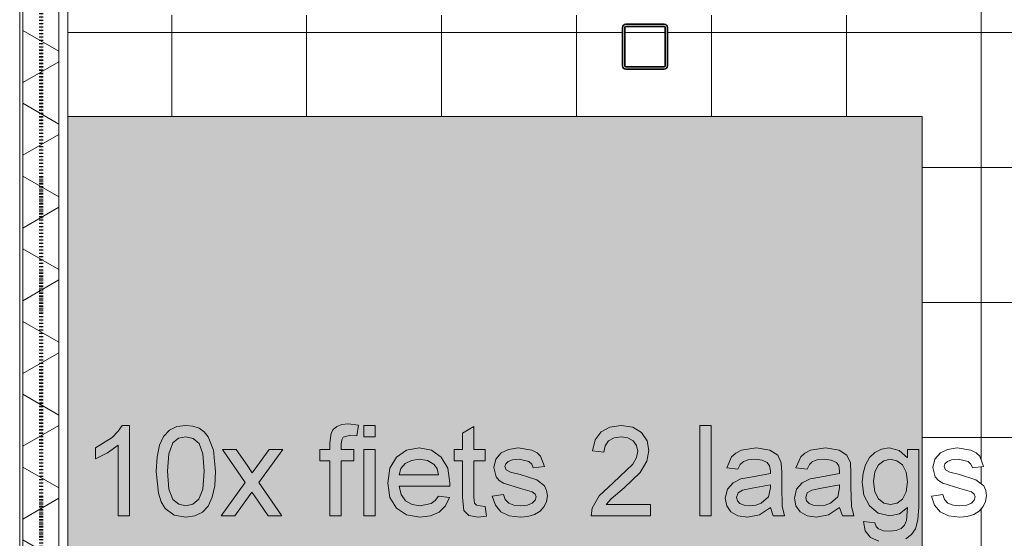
# Model space of a CAD drawing. Header units: millimetres. Extents: x -281 to 145437, y -16481 to 78869.
# Tile 115 of 256: x 4610 to 6799, y 36507 to 37660. Entities that reach past the tile are written whole.
import ezdxf

# ---------------------------------------------------------------- set-up
doc = ezdxf.new("R2010")
doc.units = ezdxf.units.MM
doc.linetypes.add('ARC FS 060 minutes', pattern=[7.2, 2.4, -1.6, 0, -1.6, 0, -1.6])
for name, color, linetype, lineweight in [('A--A23__Vloeren', 8, 'Continuous', 5), ('A--A2__Ruwbouw', 8, 'Continuous', 5), ('A--L$01A__Algemeen', 7, 'Continuous', 5), ('A--L21__Buitenwanden', 3, 'Continuous', 5), ('A--L28__Hoofddraagconstructies', 3, 'Continuous', 9), ('A--L90__Terrein', 7, 'Continuous', 5)]:
    doc.layers.add(name, color=color, linetype=linetype, lineweight=lineweight)

# ---------------------------------------------------------------- blocks, each defined once
blk = doc.blocks.new('28_SCO_TLB_column steel square hollow section hot rolled - K100x100x5-V52-L_80_ 11')
at = {"layer": 'A--L28__Hoofddraagconstructies', "lineweight": 13}
h = blk.add_hatch(dxfattribs=at)
h.set_pattern_fill('FP_106', color=256, style=0, pattern_type=2)
h.set_pattern_definition([(45, (-6000.5, -37600), (-500, 500), []), (45, (-5830.5, -37600), (-500, 500), []), (45, (-5820.5, -37600), (-500, 500), []), (45, (-5810.5, -37600), (-500, 500), []), (45, (-5800.5, -37600), (-500, 500), []), (45, (-5790.5, -37600), (-500, 500), []), (45, (-5780.5, -37600), (-500, 500), []), (45, (-5770.5, -37600), (-500, 500), [])])
h.paths.add_polyline_path([(-4.5, -50), (44.3, -49.3), (47.8, -47.8), (50, -42.5), (49.3, 44.3), (47.8, 47.8), (42.5, 50), (-44.3, 49.3), (-47.8, 47.8), (-50, 42.5), (-49.3, -44.3), (-47.8, -47.8), (-42.5, -50)])
h.paths.add_polyline_path([(42.5, -45), (-44.3, -44.3), (-45, -42.5), (-44.3, 44.3), (-42.5, 45), (44.3, 44.3), (45, 42.5), (44.3, -44.3)])
at = {"layer": 'A--L28__Hoofddraagconstructies', "color": 170, "lineweight": 35}
for p, q in [((42.5, 50), (-42.5, 50)), ((-42.5, 45), (42.5, 45)), ((-50, 42.5), (-50, -42.5)), ((-45, -42.5), (-45, 42.5)), ((45, 42.5), (45, -42.5)), ((50, -42.5), (50, 42.5)), ((42.5, -45), (-42.5, -45)), ((-42.5, -50), (42.5, -50))]:
    blk.add_line(p, q, dxfattribs=at)
for centre, radius, start, end in [((-42.5, 42.5), 7.5, 90, 180), ((-42.5, 42.5), 2.5, 90, 180), ((42.5, 42.5), 7.5, 360, 90), ((42.5, 42.5), 2.5, 0, 90), ((-42.5, -42.5), 7.5, 180, 270), ((-42.5, -42.5), 2.5, 180, 270), ((42.5, -42.5), 2.5, 270, 360), ((42.5, -42.5), 7.5, 270, 360)]:
    blk.add_arc(centre, radius, start, end, dxfattribs=at)
blk = doc.blocks.new('TBR-B-BWK-C-NIE-ARC-R25_rvt-1-L_80_ 11')
at = {"layer": 'A--L28__Hoofddraagconstructies', "color": 130, "lineweight": 13}
blk.add_blockref('28_SCO_TLB_column steel square hollow section hot rolled - K100x100x5-V52-L_80_ 11', (6000.5, 37600), dxfattribs=at)
blk = doc.blocks.new('65_GM_LIB_fire separation vertical_gen_arc - 060 minutes-2436626-L_80_ 11')
at = {"layer": 'A--L$01A__Algemeen', "linetype": 'ARC FS 060 minutes', "lineweight": 100}
blk.add_line((0, 0), (44095, 0), dxfattribs=at)
blk = doc.blocks.new('TBR-B-INS-BR-ARC-R25_rvt-1-L_80_ 11')
at = {"layer": 'A--L$01A__Algemeen', "color": 124, "linetype": 'ARC FS 060 minutes', "lineweight": 100, "rotation": 269.9999999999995}
blk.add_blockref('65_GM_LIB_fire separation vertical_gen_arc - 060 minutes-2436626-L_80_ 11', (4658, 56530), dxfattribs=at)
blk = doc.blocks.new('NLRS_90_PA_LB_fietsvak dubbellaags_gen_cpz - NLRS_72_21_01_fietsvak 10x hoh 375-48998501-L_80_ 11')
at = {"layer": 'A--L90__Terrein'}
blk.add_hatch(color=256, dxfattribs=at).paths.add_polyline_path([(1900, 0), (1900, 1875), (0, 1875), (0, 0), (1279, 0)])
for p, q in [((1900, 1875), (0, 1875)), ((1900, 0), (1900, 1875)), ((121, 1188.4), (112.1, 1175.3)), ((137.1, 1188.4), (121, 1188.4)), ((137.1, 987.5), (137.1, 1188.4)), ((242.5, 1185.7), (226.1, 1177.5)), ((262.7, 1188.4), (242.5, 1185.7)), ((278.2, 1186.8), (262.7, 1188.4)), ((292.1, 1181.9), (278.2, 1186.8)), ((598.4, 1185.8), (590.6, 1179.2)), ((609.3, 1190.1), (598.4, 1185.8)), ((623.7, 1191.6), (609.3, 1190.1)), ((646.6, 1188.8), (623.7, 1191.6)), ((643, 1165.3), (646.6, 1188.8)), ((683.4, 1188.4), (658.3, 1188.4)), ((658.3, 1188.4), (658.3, 1163.3)), ((683.4, 1163.3), (683.4, 1188.4)), ((903.1, 1185.7), (878, 1170.9)), ((903.1, 1135), (903.1, 1185.7)), ((1205.6, 1184.8), (1186.1, 1173.9)), ((1230.9, 1188.4), (1205.6, 1184.8)), ((1256.3, 1184.4), (1230.9, 1188.4)), ((1275.8, 1172.3), (1256.3, 1184.4)), ((1430.5, 1188.4), (1405.4, 1188.4)), ((1405.4, 1188.4), (1405.4, 987.5)), ((1430.5, 987.5), (1430.5, 1188.4)), ((98.6, 1161.7), (61.8, 1138.2)), ((112.1, 1175.3), (98.6, 1161.7)), ((213.3, 1163.7), (204.2, 1144.1)), ((226.1, 1177.5), (213.3, 1163.7)), ((246.7, 1159.9), (262.4, 1163.3)), ((262.4, 1163.3), (279, 1159.5)), ((303.6, 1174), (292.1, 1181.9)), ((312.3, 1163.3), (303.6, 1174)), ((324.1, 1133.5), (312.3, 1163.3)), ((585.6, 1170.9), (582.9, 1149.9)), ((590.6, 1179.2), (585.6, 1170.9)), ((609.2, 1156.3), (612.7, 1162.3)), ((612.7, 1162.3), (628.5, 1166.4)), ((628.5, 1166.4), (643, 1165.3)), ((658.3, 1163.3), (683.4, 1163.3)), ((878, 1170.9), (878, 1135)), ((1186.1, 1173.9), (1172.9, 1156.2)), ((1202.5, 1154.1), (1214.7, 1161)), ((1214.7, 1161), (1230.3, 1163.3)), ((1230.3, 1163.3), (1245.3, 1161)), ((1245.3, 1161), (1257.1, 1153.9)), ((1288.3, 1154.3), (1275.8, 1172.3)), ((88.2, 1127.1), (112, 1144.1)), ((112, 1144.1), (112, 987.5)), ((204.2, 1144.1), (198.6, 1118.5)), ((224.9, 1125.4), (234.1, 1149.9)), ((234.1, 1149.9), (246.7, 1159.9)), ((279, 1159.5), (292.1, 1148)), ((292.1, 1148), (300.7, 1125)), ((582.9, 1149.9), (582.9, 1135)), ((608, 1146.7), (609.2, 1156.3)), ((608, 1135), (608, 1146.7)), ((1172.9, 1156.2), (1166.8, 1131.9)), ((1191.9, 1128.8), (1194.7, 1143.2)), ((1194.7, 1143.2), (1202.5, 1154.1)), ((1257.1, 1153.9), (1264.7, 1143.5)), ((1264.7, 1143.5), (1267.3, 1130.9)), ((1292.4, 1132.4), (1288.3, 1154.3)), ((61.8, 1138.2), (61.8, 1114.4)), ((61.8, 1114.4), (88.2, 1127.1)), ((198.6, 1118.5), (196.8, 1086.3)), ((221.9, 1086.4), (224.9, 1125.4)), ((300.7, 1125), (303.5, 1086.4)), ((328.6, 1086.3), (324.1, 1133.5)), ((374.6, 1135), (344.3, 1135)), ((344.3, 1135), (394.9, 1061.7)), ((398.9, 1099.7), (374.6, 1135)), ((447.9, 1135), (420.2, 1096.7)), ((425.1, 1061.7), (478.2, 1135)), ((478.2, 1135), (447.9, 1135)), ((582.9, 1135), (560.9, 1135)), ((560.9, 1135), (560.9, 1109.9)), ((636.3, 1135), (608, 1135)), ((636.3, 1109.9), (636.3, 1135)), ((683.4, 1135), (658.3, 1135)), ((658.3, 1135), (658.3, 987.5)), ((683.4, 987.5), (683.4, 1135)), ((731.1, 1117.7), (716.5, 1093)), ((753.5, 1133.1), (731.1, 1117.7)), ((781.6, 1138.2), (753.5, 1133.1)), ((808.9, 1133.1), (781.6, 1138.2)), ((830.7, 1117.7), (808.9, 1133.1)), ((845, 1093.1), (830.7, 1117.7)), ((878, 1135), (859.2, 1135)), ((859.2, 1135), (859.2, 1109.9)), ((928.2, 1135), (903.1, 1135)), ((928.2, 1109.9), (928.2, 1135)), ((963.9, 1127.7), (951.6, 1113.4)), ((979.9, 1135.1), (963.9, 1127.7)), ((1001.5, 1138.2), (979.9, 1135.1)), ((1032, 1133.3), (1001.5, 1138.2)), ((1043.5, 1127.5), (1032, 1133.3)), ((1051.5, 1119.9), (1043.5, 1127.5)), ((1060.1, 1097.4), (1051.5, 1119.9)), ((1166.8, 1131.9), (1191.9, 1128.8)), ((1264.6, 1116.8), (1256.4, 1102.4)), ((1267.3, 1130.9), (1264.6, 1116.8)), ((1287.9, 1108.6), (1292.4, 1132.4)), ((1475.9, 1118.8), (1465.1, 1094.2)), ((1485.2, 1127), (1475.9, 1118.8)), ((1497.8, 1133.1), (1485.2, 1127)), ((1530.9, 1138.2), (1497.8, 1133.1)), ((1561.4, 1133.7), (1530.9, 1138.2)), ((1578.6, 1122.5), (1561.4, 1133.7)), ((1586.3, 1105.5), (1578.6, 1122.5)), ((1629.7, 1118.8), (1618.9, 1094.2)), ((1639, 1127), (1629.7, 1118.8)), ((1651.6, 1133.1), (1639, 1127)), ((1684.8, 1138.2), (1651.6, 1133.1)), ((1715.2, 1133.7), (1684.8, 1138.2)), ((1732.4, 1122.5), (1715.2, 1133.7)), ((1740.1, 1105.5), (1732.4, 1122.5)), ((1782.4, 1116.7), (1773.6, 1100.9)), ((1794.4, 1128.5), (1782.4, 1116.7)), ((1809.2, 1135.8), (1794.4, 1128.5)), ((1826.4, 1138.2), (1809.2, 1135.8)), ((1848.8, 1132.7), (1826.4, 1138.2)), ((1866.9, 1116.2), (1848.8, 1132.7)), ((1892, 1135), (1866.9, 1135)), ((1866.9, 1135), (1866.9, 1116.2)), ((1892, 1007.7), (1892, 1135)), ((1940.2, 1127.7), (1927.9, 1113.4)), ((1956.2, 1135.1), (1940.2, 1127.7)), ((1977.8, 1138.2), (1956.2, 1135.1)), ((2008.3, 1133.3), (1977.8, 1138.2)), ((2019.8, 1127.5), (2008.3, 1133.3)), ((2027.8, 1119.9), (2019.8, 1127.5)), ((2036.4, 1097.4), (2027.8, 1119.9)), ((410.3, 1083.1), (398.9, 1099.7)), ((420.2, 1096.7), (410.3, 1083.1)), ((560.9, 1109.9), (582.9, 1109.9)), ((582.9, 1109.9), (582.9, 987.5)), ((608, 987.5), (608, 1109.9)), ((608, 1109.9), (636.3, 1109.9)), ((740.9, 1092.7), (750.6, 1103.7)), ((750.6, 1103.7), (764.6, 1110.7)), ((764.6, 1110.7), (781.5, 1113.1)), ((781.5, 1113.1), (799.9, 1110.1)), ((799.9, 1110.1), (814.6, 1101.3)), ((814.6, 1101.3), (821.2, 1091.8)), ((859.2, 1109.9), (878, 1109.9)), ((878, 1109.9), (878, 1028)), ((903.1, 1028.7), (903.1, 1109.9)), ((903.1, 1109.9), (928.2, 1109.9)), ((951.6, 1113.4), (947.1, 1094.7)), ((947.1, 1094.7), (952.7, 1074.4)), ((972.2, 1097.2), (974, 1103.2)), ((975.2, 1089.9), (972.2, 1097.2)), ((974, 1103.2), (979.4, 1108.3)), ((979.4, 1108.3), (989, 1111.9)), ((989, 1111.9), (1003.4, 1113.1)), ((1003.4, 1113.1), (1025.5, 1108.1)), ((1025.5, 1108.1), (1031.8, 1102.1)), ((1031.8, 1102.1), (1035, 1094.2)), ((1035, 1094.2), (1060.1, 1097.4)), ((1256.4, 1102.4), (1213.1, 1060.6)), ((1273.1, 1084), (1287.9, 1108.6)), ((1490.2, 1091.1), (1495.2, 1101.5)), ((1495.2, 1101.5), (1502.3, 1108.2)), ((1502.3, 1108.2), (1512.7, 1111.9)), ((1512.7, 1111.9), (1527.7, 1113.1)), ((1527.7, 1113.1), (1543.9, 1111.3)), ((1543.9, 1111.3), (1555.5, 1105.8)), ((1555.5, 1105.8), (1560.6, 1098.5)), ((1560.6, 1098.5), (1562.4, 1087.3)), ((1587.5, 1083.5), (1586.3, 1105.5)), ((1644, 1091.1), (1649, 1101.5)), ((1649, 1101.5), (1656.1, 1108.2)), ((1656.1, 1108.2), (1666.6, 1111.9)), ((1666.6, 1111.9), (1681.5, 1113.1)), ((1681.5, 1113.1), (1697.7, 1111.3)), ((1697.7, 1111.3), (1709.3, 1105.8)), ((1709.3, 1105.8), (1714.5, 1098.5)), ((1714.5, 1098.5), (1716.2, 1087.3)), ((1741.3, 1083.5), (1740.1, 1105.5)), ((1773.6, 1100.9), (1768.2, 1082.3)), ((1794.3, 1085.2), (1802.4, 1100.6)), ((1802.4, 1100.6), (1814.4, 1110)), ((1814.4, 1110), (1828.8, 1113.1)), ((1828.8, 1113.1), (1843.4, 1109.9)), ((1843.4, 1109.9), (1855.7, 1100.4)), ((1855.7, 1100.4), (1864.1, 1084.8)), ((1927.9, 1113.4), (1923.4, 1094.7)), ((1923.4, 1094.7), (1929, 1074.4)), ((1948.5, 1097.2), (1950.3, 1103.2)), ((1951.5, 1089.9), (1948.5, 1097.2)), ((1950.3, 1103.2), (1955.7, 1108.3)), ((1955.7, 1108.3), (1965.3, 1111.9)), ((1965.3, 1111.9), (1979.7, 1113.1)), ((1979.7, 1113.1), (2001.8, 1108.1)), ((2001.8, 1108.1), (2008.1, 1102.1)), ((2008.1, 1102.1), (2011.3, 1094.2)), ((2011.3, 1094.2), (2036.4, 1097.4)), ((196.8, 1086.3), (201.8, 1037.5)), ((224.9, 1046.9), (221.9, 1086.4)), ((303.5, 1086.4), (300.6, 1046.9)), ((326.8, 1054.4), (328.6, 1086.3)), ((716.5, 1093), (711.6, 1060)), ((736.7, 1078.5), (740.9, 1092.7)), ((824.6, 1078.5), (736.7, 1078.5)), ((821.2, 1091.8), (824.6, 1078.5)), ((849.8, 1060.2), (845, 1093.1)), ((952.7, 1074.4), (959.6, 1066.2)), ((984.6, 1084.4), (975.2, 1089.9)), ((1006.2, 1079), (984.6, 1084.4)), ((1043, 1067.2), (1006.2, 1079)), ((1237.1, 1049.5), (1273.1, 1084)), ((1465.1, 1094.2), (1490.2, 1091.1)), ((1518.7, 1073), (1496.9, 1069.3)), ((1562.2, 1081.7), (1518.7, 1073)), ((1562.4, 1087.3), (1562.2, 1081.7)), ((1587.5, 1052.2), (1587.5, 1083.5)), ((1618.9, 1094.2), (1644, 1091.1)), ((1672.5, 1073), (1650.8, 1069.3)), ((1716, 1081.7), (1672.5, 1073)), ((1716.2, 1087.3), (1716, 1081.7)), ((1741.3, 1052.2), (1741.3, 1083.5)), ((1768.2, 1082.3), (1766.4, 1062)), ((1791.5, 1063.7), (1794.3, 1085.2)), ((1864.1, 1084.8), (1866.9, 1063)), ((1929, 1074.4), (1935.9, 1066.2)), ((1960.9, 1084.4), (1951.5, 1089.9)), ((1982.5, 1079), (1960.9, 1084.4)), ((2019.4, 1067.2), (1982.5, 1079)), ((321.3, 1028.8), (326.8, 1054.4)), ((394.9, 1061.7), (341.2, 987.5)), ((476.2, 987.5), (425.1, 1061.7)), ((711.6, 1060), (716.5, 1028.1)), ((741.1, 1034.6), (736.7, 1053.4)), ((736.7, 1053.4), (849.6, 1053.4)), ((849.6, 1053.4), (849.8, 1060.2)), ((959.6, 1066.2), (969.2, 1060.1)), ((969.2, 1060.1), (1007, 1047.8)), ((1060.2, 1053.8), (1043, 1067.2)), ((1064.8, 1044), (1060.2, 1053.8)), ((1213.1, 1060.6), (1181.6, 1031.5)), ((1479.4, 1061), (1466.7, 1046.6)), ((1496.9, 1069.3), (1479.4, 1061)), ((1521.9, 1048.9), (1562.4, 1056.6)), ((1562.4, 1056.6), (1562.2, 1049.5)), ((1588.8, 1008.6), (1587.5, 1052.2)), ((1633.2, 1061), (1620.5, 1046.6)), ((1650.8, 1069.3), (1633.2, 1061)), ((1675.7, 1048.9), (1716.2, 1056.6)), ((1716.2, 1056.6), (1716, 1049.5)), ((1742.6, 1008.6), (1741.3, 1052.2)), ((1766.4, 1062), (1770.4, 1033.5)), ((1794.2, 1040.7), (1791.5, 1063.7)), ((1866.9, 1063), (1864.2, 1040.4)), ((1935.9, 1066.2), (1945.5, 1060.1)), ((1945.5, 1060.1), (1983.3, 1047.8)), ((2036.5, 1053.8), (2019.4, 1067.2)), ((2041.1, 1044), (2036.5, 1053.8)), ((201.8, 1037.5), (208.1, 1018.6)), ((233.7, 1024), (224.9, 1046.9)), ((300.6, 1046.9), (291.8, 1024.1)), ((371.4, 987.5), (409.6, 1040.2)), ((409.6, 1040.2), (415.2, 1032.1)), ((415.2, 1032.1), (446, 987.5)), ((751.2, 1020.8), (741.1, 1034.6)), ((824.4, 1031.4), (817.3, 1021.5)), ((849, 1028.3), (824.4, 1031.4)), ((969.1, 1034.6), (943.9, 1031.4)), ((943.9, 1031.4), (950.8, 1011)), ((973, 1023.8), (969.1, 1034.6)), ((1007, 1047.8), (1032.9, 1040.6)), ((1032.9, 1040.6), (1039.2, 1035.7)), ((1039.2, 1035.7), (1041.3, 1029.3)), ((1041.3, 1029.3), (1039.2, 1021.9)), ((1064.5, 1019.6), (1066.4, 1032)), ((1066.4, 1032), (1064.8, 1044)), ((1181.6, 1031.5), (1166.4, 1004.8)), ((1208.2, 1025.4), (1237.1, 1049.5)), ((1466.7, 1046.6), (1461.9, 1026.7)), ((1487, 1028.5), (1490.5, 1038.2)), ((1490.5, 1038.2), (1500.2, 1044.8)), ((1500.2, 1044.8), (1521.9, 1048.9)), ((1558.3, 1030), (1541.9, 1015.5)), ((1562.2, 1049.5), (1558.3, 1030)), ((1620.5, 1046.6), (1615.7, 1026.7)), ((1640.9, 1028.5), (1644.3, 1038.2)), ((1644.3, 1038.2), (1654.1, 1044.8)), ((1654.1, 1044.8), (1675.7, 1048.9)), ((1712.1, 1030), (1695.7, 1015.5)), ((1716, 1049.5), (1712.1, 1030)), ((1770.4, 1033.5), (1782.4, 1009.4)), ((1802.3, 1024.9), (1794.2, 1040.7)), ((1864.2, 1040.4), (1856, 1024.8)), ((1945.4, 1034.6), (1920.2, 1031.4)), ((1920.2, 1031.4), (1927.1, 1011)), ((1949.3, 1023.8), (1945.4, 1034.6)), ((1983.3, 1047.8), (2009.2, 1040.6)), ((2009.2, 1040.6), (2015.5, 1035.7)), ((2015.5, 1035.7), (2017.6, 1029.3)), ((2017.6, 1029.3), (2015.5, 1021.9)), ((2040.9, 1019.6), (2042.7, 1032)), ((2042.7, 1032), (2041.1, 1044)), ((208.1, 1018.6), (216.8, 1003.5)), ((246.8, 1013.1), (233.7, 1024)), ((262.7, 1009.5), (246.8, 1013.1)), ((278.6, 1013.1), (262.7, 1009.5)), ((291.8, 1024.1), (278.6, 1013.1)), ((299.5, 995.4), (312.2, 1009.2)), ((312.2, 1009.2), (321.3, 1028.8)), ((716.5, 1028.1), (730.9, 1004.3)), ((765.8, 1012.3), (751.2, 1020.8)), ((783.5, 1009.5), (765.8, 1012.3)), ((808.2, 1014.7), (783.5, 1009.5)), ((817.3, 1021.5), (808.2, 1014.7)), ((825.9, 995.9), (840.1, 1009.8)), ((840.1, 1009.8), (849, 1028.3)), ((878, 1028), (881.1, 999.5)), ((904.5, 1015.8), (903.1, 1028.7)), ((908.7, 1011.2), (904.5, 1015.8)), ((917.3, 1009.5), (908.7, 1011.2)), ((928.2, 1008.4), (917.3, 1009.5)), ((931.4, 986.8), (928.2, 1008.4)), ((950.8, 1011), (963.2, 996.2)), ((980.7, 1015.9), (973, 1023.8)), ((992.1, 1011.1), (980.7, 1015.9)), ((1007.3, 1009.5), (992.1, 1011.1)), ((1022.3, 1011), (1007.3, 1009.5)), ((1032.9, 1015.4), (1022.3, 1011)), ((1039.2, 1021.9), (1032.9, 1015.4)), ((1050.2, 998), (1059.1, 1008)), ((1059.1, 1008), (1064.5, 1019.6)), ((1196.9, 1012.6), (1208.2, 1025.4)), ((1295.5, 1012.6), (1196.9, 1012.6)), ((1295.5, 987.5), (1295.5, 1012.6)), ((1461.9, 1026.7), (1465.1, 1009.9)), ((1465.1, 1009.9), (1474.6, 996.3)), ((1488.9, 1021), (1487, 1028.5)), ((1494.5, 1014.9), (1488.9, 1021)), ((1503.7, 1010.8), (1494.5, 1014.9)), ((1516.5, 1009.5), (1503.7, 1010.8)), ((1529.9, 1011), (1516.5, 1009.5)), ((1541.9, 1015.5), (1529.9, 1011)), ((1593.8, 987.5), (1588.8, 1008.6)), ((1615.7, 1026.7), (1618.9, 1009.9)), ((1618.9, 1009.9), (1628.5, 996.3)), ((1642.7, 1021), (1640.9, 1028.5)), ((1648.3, 1014.9), (1642.7, 1021)), ((1657.6, 1010.8), (1648.3, 1014.9)), ((1670.3, 1009.5), (1657.6, 1010.8)), ((1683.8, 1011), (1670.3, 1009.5)), ((1695.7, 1015.5), (1683.8, 1011)), ((1747.6, 987.5), (1742.6, 1008.6)), ((1782.4, 1009.4), (1801.7, 993)), ((1814.3, 1015.7), (1802.3, 1024.9)), ((1829.2, 1012.6), (1814.3, 1015.7)), ((1843.9, 1015.7), (1829.2, 1012.6)), ((1856, 1024.8), (1843.9, 1015.7)), ((1890.3, 978.2), (1892, 1007.7)), ((1927.1, 1011), (1939.5, 996.2)), ((1957, 1015.9), (1949.3, 1023.8)), ((1968.4, 1011.1), (1957, 1015.9)), ((1983.6, 1009.5), (1968.4, 1011.1)), ((1998.7, 1011), (1983.6, 1009.5)), ((2009.2, 1015.4), (1998.7, 1011)), ((2015.5, 1021.9), (2009.2, 1015.4)), ((2026.5, 998), (2035.4, 1008)), ((2035.4, 1008), (2040.9, 1019.6)), ((112, 987.5), (137.1, 987.5)), ((216.8, 1003.5), (236.6, 989.1)), ((236.6, 989.1), (262.7, 984.4)), ((262.7, 984.4), (283, 987.1)), ((283, 987.1), (299.5, 995.4)), ((341.2, 987.5), (371.4, 987.5)), ((446, 987.5), (476.2, 987.5)), ((582.9, 987.5), (608, 987.5)), ((658.3, 987.5), (683.4, 987.5)), ((730.9, 1004.3), (753.6, 989.3)), ((753.6, 989.3), (783.1, 984.4)), ((783.1, 984.4), (806.8, 987.2)), ((806.8, 987.2), (825.9, 995.9)), ((881.1, 999.5), (891.6, 988.5)), ((891.6, 988.5), (912.6, 984.4)), ((912.6, 984.4), (931.4, 986.8)), ((963.2, 996.2), (981.6, 987.3)), ((981.6, 987.3), (1007, 984.4)), ((1007, 984.4), (1023.4, 985.9)), ((1023.4, 985.9), (1038.1, 990.5)), ((1038.1, 990.5), (1050.2, 998)), ((1166.4, 1004.8), (1163.7, 987.5)), ((1163.7, 987.5), (1295.5, 987.5)), ((1405.4, 987.5), (1430.5, 987.5)), ((1474.6, 996.3), (1490.1, 987.3)), ((1490.1, 987.3), (1511.1, 984.4)), ((1511.1, 984.4), (1538, 989.3)), ((1538, 989.3), (1562.4, 1006.3)), ((1562.4, 1006.3), (1568.7, 987.5)), ((1568.7, 987.5), (1593.8, 987.5)), ((1628.5, 996.3), (1644, 987.3)), ((1644, 987.3), (1664.9, 984.4)), ((1664.9, 984.4), (1691.8, 989.3)), ((1691.8, 989.3), (1716.2, 1006.3)), ((1716.2, 1006.3), (1722.5, 987.5)), ((1722.5, 987.5), (1747.6, 987.5)), ((1801.7, 993), (1827.6, 987.5)), ((1827.6, 987.5), (1849.2, 992.2)), ((1849.2, 992.2), (1866.9, 1006.3)), ((1866.9, 1006.3), (1865.2, 977.1)), ((1939.5, 996.2), (1958, 987.3)), ((1958, 987.3), (1983.3, 984.4)), ((1983.3, 984.4), (1999.7, 985.9)), ((1999.7, 985.9), (2014.4, 990.5)), ((2014.4, 990.5), (2026.5, 998)), ((1769.6, 974.9), (1773.1, 954.3)), ((1794.7, 971.8), (1769.6, 974.9)), ((1797.4, 964), (1794.7, 971.8)), ((1802.8, 958.6), (1797.4, 964)), ((1860.5, 966.9), (1852.9, 959.3)), ((1865.2, 977.1), (1860.5, 966.9)), ((1885.1, 958.9), (1890.3, 978.2)), ((1773.1, 954.3), (1784.9, 939.6)), ((1813.4, 954.4), (1802.8, 958.6)), ((1827.2, 953), (1813.4, 954.4)), ((1841.9, 954.6), (1827.2, 953)), ((1852.9, 959.3), (1841.9, 954.6)), ((1863.4, 936.2), (1876.3, 946)), ((1876.3, 946), (1885.1, 958.9)), ((1784.9, 939.6), (1803.3, 930.8))]:
    blk.add_line(p, q, dxfattribs=at)

msp = doc.modelspace()

# ---------------------------------------------------------------- hatches: boundary and pattern name
at = {"layer": 'A--A23__Vloeren'}
h = msp.add_hatch(dxfattribs=at)
h.set_pattern_fill('FP_213', color=256, style=0, pattern_type=2)
h.set_pattern_definition([(0, (7648.04, 36431.46), (0, 300), []), (90, (7648.04, 36431.46), (-300, 2e-14), [])])
h.paths.add_polyline_path([(4717, 12483), (5950.5, 12483), (5951.5, 12545), (5952.7, 12547.8), (5958, 12550), (6045.5, 12549), (6048.3, 12547.8), (6050.5, 12542.5), (6050.5, 12483), (9400, 12483), (9400, 12700), (8817, 12700), (8817, 15700), (8900, 15700), (8900, 16450), (8817, 16450), (8817, 21700), (9400, 21700), (9400, 22808.8), (8817, 22808.8), (8817, 28808.8), (9400, 28808.8), (9400, 29700), (8817, 29700), (8817, 35700), (9400, 35700), (9400, 36900), (8817, 36900), (8817, 42900), (9400, 42900), (9400, 43913), (8817, 43913), (8817, 49288), (9400, 49288), (9400, 50010), (8817, 50010), (8817, 55260), (9400, 55260), (9400, 56200), (10717, 56200), (10717, 56540), (9140, 56540), (9140, 56717), (8110, 56717), (8110, 56712), (8045, 56712), (8046, 56715.5), (8060, 56715.5), (8060, 56717), (8039.4, 56717), (8039, 56715), (6800.2, 56715.5), (6800, 56717), (6780, 56717), (6780, 56715.5), (6794, 56714.7), (6795, 56712), (6730, 56712), (6731, 56715.5), (6730, 56715.5), (6730, 56717), (4717, 56717), (4717, 55445), (6617, 55445), (6617, 52070), (4717, 52070), (4717, 51845), (6617, 51845), (6617, 48470), (4717, 48470), (4717, 48245), (6617, 48245), (6617, 44870), (4717, 44870), (4717, 44645), (6617, 44645), (6617, 41270), (4717, 41270), (4717, 41045), (6617, 41045), (6617, 37670), (4717, 37670), (4717, 37445), (6617, 37445), (6617, 34070), (4717, 34070), (4717, 33845), (6617, 33845), (6617, 30470), (4717, 30470), (4717, 30325), (6617, 30325), (6617, 26950), (4717, 26950), (4717, 26645), (6617, 26645), (6617, 23270), (4717, 23270), (4717, 23045), (6617, 23045), (6617, 19670), (4717, 19670), (4717, 19445), (6617, 19445), (6617, 16070), (4717, 16069.5), (4717, 15800), (6617, 15800), (6617, 12800), (4717, 12800), (4717, 12580.7)])
h.paths.add_polyline_path([(6044.8, 12483), (6045.5, 12483), (6044.8, 12544.3), (6043, 12545), (5956.2, 12544.3), (5955.5, 12542.5), (5956.2, 12483), (5996, 12483)])
h.paths.add_polyline_path([(5996, 15950), (5956.2, 15950.7), (5952.7, 15952.2), (5950.5, 15957.5), (5951.5, 16045), (5952.7, 16047.8), (5958, 16050), (6045.5, 16049), (6048.3, 16047.8), (6050.5, 16042.5), (6049.8, 15955.7), (6048.3, 15952.2), (6043, 15950)])
h.paths.add_polyline_path([(6043, 15955), (6044.8, 15955.7), (6045.5, 15957.5), (6044.8, 16044.3), (6043, 16045), (5956.2, 16044.3), (5955.5, 16042.5), (5956.2, 15955.7), (5958, 15955), (5996, 15955)])
h.paths.add_polyline_path([(6700.3, 18554.3), (6674, 18557.8), (6656.5, 18566.2), (6644.1, 18581), (6637.2, 18601.4), (6662.4, 18604.6), (6666.3, 18593.8), (6675, 18585.5), (6685.4, 18581.1), (6700.6, 18579.5), (6716.7, 18581.4), (6726.2, 18585.4), (6732.5, 18591.8), (6734.6, 18599.3), (6731, 18606.9), (6726.2, 18610.6), (6699.5, 18618), (6662.5, 18630.1), (6652.9, 18636.2), (6646, 18644.4), (6640.4, 18664.7), (6644.9, 18683.4), (6657.2, 18697.7), (6673.2, 18705.1), (6696.7, 18707.9), (6725.3, 18703.2), (6736.8, 18697.4), (6744.8, 18689.9), (6753.4, 18667.4), (6728.3, 18664.2), (6725.1, 18672.1), (6718.8, 18678.1), (6694.8, 18682.9), (6682.3, 18681.9), (6672.7, 18678.3), (6667.3, 18673.1), (6665.5, 18667.2), (6668.5, 18659.9), (6677.9, 18654.4), (6700.3, 18648.7), (6736.4, 18637.2), (6753.5, 18623.8), (6758.6, 18610.6), (6759.3, 18599.3), (6757.9, 18589.6), (6752.4, 18577.9), (6743.5, 18567.9), (6731.4, 18560.5), (6715.7, 18555.8), (6700.6, 18554.4)])
h.paths.add_polyline_path([(5958, 19550), (5952.7, 19552.2), (5950.5, 19557.5), (5951.5, 19645), (5952.7, 19647.8), (5958, 19650), (6045.5, 19649), (6048.3, 19647.8), (6050.5, 19642.5), (6049.8, 19555.7), (6048.3, 19552.2), (6043, 19550), (5996, 19550)])
h.paths.add_polyline_path([(6043, 19555), (6044.8, 19555.7), (6045.5, 19557.5), (6044.8, 19644.3), (6043, 19645), (5956.2, 19644.3), (5955.5, 19642.5), (5956.2, 19555.7), (5958, 19555), (5996, 19555)])
h.paths.add_polyline_path([(6700.3, 22154.3), (6674, 22157.8), (6656.5, 22166.2), (6644.1, 22181), (6637.2, 22201.4), (6662.5, 22204.2), (6666.3, 22193.8), (6675, 22185.5), (6685.4, 22181.1), (6700.6, 22179.5), (6716, 22181.1), (6726.2, 22185.4), (6732.5, 22191.8), (6734.6, 22199.3), (6732.5, 22205.7), (6726.2, 22210.6), (6699.5, 22218), (6662.5, 22230.1), (6652.9, 22236.2), (6646, 22244.4), (6640.4, 22264.7), (6644.9, 22283.4), (6657.2, 22297.7), (6673.2, 22305.1), (6696.7, 22307.9), (6725.3, 22303.2), (6736.8, 22297.4), (6744.8, 22289.9), (6753.4, 22267.4), (6728.3, 22264.2), (6725.1, 22272.1), (6718.8, 22278.1), (6694.8, 22282.9), (6682.3, 22281.9), (6672.7, 22278.3), (6667.3, 22273.1), (6665.5, 22267.2), (6668.5, 22259.9), (6677.9, 22254.4), (6700.3, 22248.7), (6736.4, 22237.2), (6753.5, 22223.8), (6758.6, 22210.6), (6759.3, 22199.3), (6757.9, 22189.6), (6752.4, 22177.9), (6743.5, 22167.9), (6731.4, 22160.5), (6715.7, 22155.8), (6700.3, 22154.3)])
h.paths.add_polyline_path([(5996, 23150), (5956.2, 23150.7), (5952.7, 23152.2), (5950.5, 23157.5), (5951.5, 23245), (5952.7, 23247.8), (5958, 23250), (6045.5, 23249), (6048.3, 23247.8), (6050.5, 23242.5), (6049.8, 23155.7), (6048.3, 23152.2), (6043, 23150)])
h.paths.add_polyline_path([(5996, 23155), (6044.8, 23155.7), (6045.5, 23157.5), (6044.8, 23244.3), (6043, 23245), (5956.2, 23244.3), (5955.5, 23242.5), (5956.2, 23155.7), (5958, 23155)])
h.paths.add_polyline_path([(6700.3, 25754.3), (6674, 25757.8), (6656.5, 25766.2), (6644.1, 25781), (6637.2, 25801.4), (6662.5, 25804.2), (6666.3, 25793.8), (6675, 25785.5), (6685.4, 25781.1), (6700.6, 25779.5), (6716, 25781.1), (6726.2, 25785.4), (6732.5, 25791.8), (6734.6, 25799.3), (6732.5, 25805.7), (6726.2, 25810.6), (6699.5, 25818), (6662.5, 25830.1), (6652.9, 25836.2), (6646, 25844.4), (6640.4, 25864.7), (6644.9, 25883.4), (6657.2, 25897.7), (6673.2, 25905.1), (6696.7, 25907.9), (6728.4, 25901.7), (6736.8, 25897.4), (6744.8, 25889.9), (6753.4, 25867.4), (6728.3, 25864.2), (6725.1, 25872.1), (6718.8, 25878.1), (6694.8, 25882.9), (6682.3, 25881.9), (6672.7, 25878.3), (6667.3, 25873.1), (6665.5, 25867.2), (6668.5, 25859.9), (6677.9, 25854.4), (6700.3, 25848.7), (6736.4, 25837.2), (6753.5, 25823.8), (6758.6, 25810.6), (6759.3, 25799.3), (6757.9, 25789.6), (6752.4, 25777.9), (6743.5, 25767.9), (6731.4, 25760.5), (6715.7, 25755.8), (6700.3, 25754.3)])
h.paths.add_polyline_path([(6043, 26750), (5956.2, 26750.7), (5952.7, 26752.2), (5950.5, 26757.5), (5951.5, 26845), (5952.7, 26847.8), (5958, 26850), (6045.5, 26849), (6048.3, 26847.8), (6050.5, 26842.5), (6049.8, 26755.7), (6048.3, 26752.2), (6044.8, 26750.7)])
h.paths.add_polyline_path([(6043, 26755), (6044.8, 26755.7), (6045.5, 26757.5), (6044.8, 26844.3), (6043, 26845), (5956.2, 26844.3), (5955.5, 26842.5), (5956.2, 26755.7), (5958, 26755), (5996, 26755)])
h.paths.add_polyline_path([(6700.3, 29434.4), (6674, 29437.8), (6656.5, 29446.3), (6644.1, 29461), (6637.2, 29481.5), (6662.5, 29484.2), (6666.3, 29473.9), (6675, 29465.6), (6685.4, 29461.1), (6700.6, 29459.5), (6716, 29461.1), (6726.2, 29465.5), (6732.5, 29471.9), (6734.6, 29479.4), (6732.5, 29485.8), (6726.2, 29490.7), (6699.5, 29498.1), (6662.5, 29510.1), (6652.9, 29516.3), (6646, 29524.5), (6640.4, 29544.7), (6644.9, 29563.4), (6657.2, 29577.7), (6673.2, 29585.2), (6696.7, 29587.9), (6725.3, 29583.3), (6736.8, 29577.5), (6744.8, 29570), (6753.4, 29547.4), (6728.3, 29544.3), (6725.1, 29552.2), (6718.8, 29558.1), (6694.8, 29563), (6682.3, 29561.9), (6672.7, 29558.4), (6667.3, 29553.2), (6665.5, 29547.3), (6668.5, 29540), (6677.9, 29534.4), (6700.3, 29528.8), (6736.4, 29517.3), (6753.5, 29503.9), (6758.6, 29490.7), (6759.3, 29479.4), (6757.9, 29469.7), (6752.4, 29458), (6743.5, 29448), (6731.4, 29440.6), (6715.7, 29435.8), (6700.3, 29434.4)])
h.paths.add_polyline_path([(5958, 30350), (5952.7, 30352.2), (5950.5, 30357.5), (5951.5, 30445), (5952.7, 30447.8), (5958, 30450), (6045.5, 30449), (6048.3, 30447.8), (6050.5, 30442.5), (6049.8, 30355.7), (6048.3, 30352.2), (6043, 30350), (5996, 30350)])
h.paths.add_polyline_path([(5996, 30355), (6044.8, 30355.7), (6045.5, 30357.5), (6044.8, 30444.3), (6043, 30445), (5956.2, 30444.3), (5955.5, 30442.5), (5956.2, 30355.7), (5958, 30355)])
h.paths.add_polyline_path([(6700.3, 32954.3), (6674, 32957.8), (6656.5, 32966.2), (6644.1, 32981), (6637.2, 33001.4), (6662.5, 33004.2), (6666.3, 32993.8), (6675, 32985.5), (6685.4, 32981.1), (6700.6, 32979.5), (6716, 32981.1), (6726.2, 32985.4), (6732.5, 32991.8), (6734.6, 32999.3), (6732.5, 33005.7), (6726.2, 33010.6), (6699.5, 33018), (6662.5, 33030.1), (6652.9, 33036.2), (6646, 33044.4), (6640.4, 33064.7), (6644.9, 33083.4), (6657.2, 33097.7), (6673.2, 33105.1), (6696.7, 33107.9), (6725.3, 33103.2), (6736.8, 33097.4), (6744.8, 33089.9), (6753.4, 33067.4), (6728.3, 33064.2), (6725.1, 33072.1), (6718.8, 33078.1), (6694.8, 33082.9), (6682.3, 33081.9), (6672.7, 33078.3), (6667.3, 33073.1), (6665.5, 33067.2), (6668.5, 33059.9), (6677.9, 33054.4), (6700.3, 33048.7), (6736.4, 33037.2), (6753.5, 33023.8), (6758.6, 33010.6), (6759.3, 32999.3), (6757.9, 32989.6), (6752.4, 32977.9), (6743.5, 32967.9), (6731.4, 32960.5), (6715.7, 32955.8), (6700.3, 32954.3)])
h.paths.add_polyline_path([(5958, 33950), (5952.7, 33952.2), (5950.5, 33957.5), (5951.5, 34045), (5952.7, 34047.8), (5958, 34050), (6045.5, 34049), (6048.3, 34047.8), (6050.5, 34042.5), (6049.8, 33955.7), (6048.3, 33952.2), (6043, 33950), (5996, 33950)])
h.paths.add_polyline_path([(6043, 33955), (6044.8, 33955.7), (6045.5, 33957.5), (6044.8, 34044.3), (6043, 34045), (5956.2, 34044.3), (5955.5, 34042.5), (5956.2, 33955.7), (5958, 33955), (5996, 33955)])
h.paths.add_polyline_path([(6700.3, 36554.3), (6674, 36557.8), (6656.5, 36566.2), (6644.1, 36581), (6637.2, 36601.4), (6662.5, 36604.2), (6666.3, 36593.8), (6675, 36585.5), (6685.4, 36581.1), (6700.6, 36579.5), (6716, 36581.1), (6726.2, 36585.4), (6732.5, 36591.8), (6734.6, 36599.3), (6732.5, 36605.7), (6726.2, 36610.6), (6699.5, 36618), (6662.5, 36630.1), (6652.9, 36636.2), (6646, 36644.4), (6640.4, 36664.7), (6644.9, 36683.4), (6657.2, 36697.7), (6673.2, 36705.1), (6696.7, 36707.9), (6725.3, 36703.2), (6736.8, 36697.4), (6744.8, 36689.9), (6753.4, 36667.4), (6728.3, 36664.2), (6725.1, 36672.1), (6718.8, 36678.1), (6694.8, 36682.9), (6682.3, 36681.9), (6672.7, 36678.3), (6667.3, 36673.1), (6665.5, 36667.2), (6668.5, 36659.9), (6677.9, 36654.4), (6700.3, 36648.7), (6736.4, 36637.2), (6753.5, 36623.8), (6758.6, 36610.6), (6759.3, 36599.3), (6757.9, 36589.6), (6752.4, 36577.9), (6743.5, 36567.9), (6731.4, 36560.5), (6715.7, 36555.8), (6700.3, 36554.3)])
h.paths.add_polyline_path([(5996, 37550), (5956.2, 37550.7), (5952.7, 37552.2), (5950.5, 37557.5), (5951.5, 37645), (5952.7, 37647.8), (5958, 37650), (6045.5, 37649), (6048.3, 37647.8), (6050.5, 37642.5), (6049.8, 37555.7), (6048.3, 37552.2), (6043, 37550)])
h.paths.add_polyline_path([(6043, 37555), (6044.8, 37555.7), (6045.5, 37557.5), (6044.8, 37644.3), (6043, 37645), (5956.2, 37644.3), (5955.5, 37642.5), (5956.2, 37555.7), (5958, 37555), (5996, 37555)])
h.paths.add_polyline_path([(6700.3, 40154.3), (6674, 40157.8), (6656.5, 40166.2), (6644.1, 40181), (6637.2, 40201.4), (6662.5, 40204.2), (6666.3, 40193.8), (6675, 40185.5), (6685.4, 40181.1), (6700.6, 40179.5), (6716, 40181.1), (6726.2, 40185.4), (6732.5, 40191.8), (6734.6, 40199.3), (6732.5, 40205.7), (6726.2, 40210.6), (6699.5, 40218), (6662.5, 40230.1), (6652.9, 40236.2), (6646, 40244.4), (6640.4, 40264.7), (6644.9, 40283.4), (6657.2, 40297.7), (6673.2, 40305.1), (6696.7, 40307.9), (6725.3, 40303.2), (6736.8, 40297.4), (6744.8, 40289.9), (6753.4, 40267.4), (6728.3, 40264.2), (6725.1, 40272.1), (6718.8, 40278.1), (6694.8, 40282.9), (6682.3, 40281.9), (6672.7, 40278.3), (6667.3, 40273.1), (6665.5, 40267.2), (6668.5, 40259.9), (6677.9, 40254.4), (6700.3, 40248.7), (6736.4, 40237.2), (6753.5, 40223.8), (6758.6, 40210.6), (6759.3, 40199.3), (6757.9, 40189.6), (6752.4, 40177.9), (6743.5, 40167.9), (6731.4, 40160.5), (6715.7, 40155.8), (6700.6, 40154.4)])
h.paths.add_polyline_path([(5958, 41150), (5952.7, 41152.2), (5950.5, 41157.5), (5951.5, 41245), (5952.7, 41247.8), (5958, 41250), (6045.5, 41249), (6048.3, 41247.8), (6050.5, 41242.5), (6049.8, 41155.7), (6048.3, 41152.2), (6043, 41150), (5996, 41150)])
h.paths.add_polyline_path([(5958, 41155), (6044.8, 41155.7), (6045.5, 41157.5), (6044.8, 41244.3), (6043, 41245), (5956.2, 41244.3), (5955.5, 41242.5), (5956.2, 41155.7)])
h.paths.add_polyline_path([(6700.3, 43754.3), (6674, 43757.8), (6656.5, 43766.2), (6644.1, 43781), (6637.2, 43801.4), (6662.5, 43804.2), (6666.3, 43793.8), (6675, 43785.5), (6685.4, 43781.1), (6700.6, 43779.5), (6716, 43781.1), (6726.2, 43785.4), (6732.5, 43791.8), (6734.6, 43799.3), (6732.5, 43805.7), (6726.2, 43810.6), (6699.5, 43818), (6662.5, 43830.1), (6652.9, 43836.2), (6646, 43844.4), (6640.4, 43864.7), (6644.9, 43883.4), (6657.2, 43897.7), (6673.2, 43905.1), (6696.7, 43907.9), (6725.3, 43903.2), (6736.8, 43897.4), (6744.8, 43889.9), (6753.4, 43867.4), (6728.3, 43864.2), (6725.1, 43872.1), (6718.8, 43878.1), (6694.8, 43882.9), (6682.3, 43881.9), (6672.7, 43878.3), (6667.3, 43873.1), (6665.5, 43867.2), (6668.5, 43859.9), (6677.9, 43854.4), (6700.3, 43848.7), (6736.4, 43837.2), (6753.5, 43823.8), (6758.6, 43810.6), (6759.3, 43799.3), (6757.9, 43789.6), (6752.4, 43777.9), (6743.5, 43767.9), (6731.4, 43760.5), (6715.7, 43755.8), (6700.3, 43754.3)])
h.paths.add_polyline_path([(5988.6, 44750), (5956.2, 44750.7), (5952.7, 44752.2), (5950.5, 44757.5), (5951.5, 44845), (5952.7, 44847.8), (5958, 44850), (6045.5, 44849), (6048.3, 44847.8), (6050.5, 44842.5), (6049.8, 44755.7), (6048.3, 44752.2), (6043, 44750), (5996, 44750)])
h.paths.add_polyline_path([(5988, 44755), (6044.8, 44755.7), (6045.5, 44757.5), (6044.8, 44844.3), (6043, 44845), (5956.2, 44844.3), (5955.5, 44842.5), (5956.2, 44755.7), (5958, 44755)])
h.paths.add_polyline_path([(6700.3, 47354.3), (6674, 47357.8), (6656.5, 47366.2), (6644.1, 47381), (6637.2, 47401.4), (6662.5, 47404.2), (6666.3, 47393.8), (6675, 47385.5), (6685.4, 47381.1), (6700.6, 47379.5), (6716, 47381.1), (6726.2, 47385.4), (6732.5, 47391.8), (6734.6, 47399.3), (6732.5, 47405.7), (6726.2, 47410.6), (6699.5, 47418), (6662.5, 47430.1), (6652.9, 47436.2), (6646, 47444.4), (6640.4, 47464.7), (6644.9, 47483.4), (6657.2, 47497.7), (6673.2, 47505.1), (6696.7, 47507.9), (6725.3, 47503.2), (6736.8, 47497.4), (6744.8, 47489.9), (6753.4, 47467.4), (6728.3, 47464.2), (6725.1, 47472.1), (6718.8, 47478.1), (6694.8, 47482.9), (6682.3, 47481.9), (6672.7, 47478.3), (6667.3, 47473.1), (6665.5, 47467.2), (6668.5, 47459.9), (6677.9, 47454.4), (6700.3, 47448.7), (6736.4, 47437.2), (6753.5, 47423.8), (6758.6, 47410.6), (6759.3, 47399.3), (6757.9, 47389.6), (6752.4, 47377.9), (6743.5, 47367.9), (6731.4, 47360.5), (6715.7, 47355.8), (6700.3, 47354.3)])
h.paths.add_polyline_path([(6043, 48350), (5956.2, 48350.7), (5952.7, 48352.2), (5950.5, 48357.5), (5951.5, 48445), (5952.7, 48447.8), (5958, 48450), (6045.5, 48449), (6048.3, 48447.8), (6050.5, 48442.5), (6049.8, 48355.7), (6048.3, 48352.2), (6044.8, 48350.7)])
h.paths.add_polyline_path([(5958, 48355), (6044.8, 48355.7), (6045.5, 48357.5), (6044.8, 48444.3), (6043, 48445), (5956.2, 48444.3), (5955.5, 48442.5), (5956.2, 48355.7)])
h.paths.add_polyline_path([(6700.3, 50954.3), (6673.9, 50957.8), (6656.5, 50966.2), (6644.1, 50981), (6637.2, 51001.4), (6662.5, 51004.2), (6666.3, 50993.8), (6675, 50985.5), (6685.4, 50981.1), (6700.6, 50979.5), (6716, 50981.1), (6726.2, 50985.4), (6732.5, 50991.8), (6734.6, 50999.3), (6732.5, 51005.7), (6726.2, 51010.6), (6699.5, 51018), (6662.5, 51030.1), (6652.9, 51036.2), (6646, 51044.4), (6640.4, 51064.7), (6644.9, 51083.4), (6657.2, 51097.7), (6673.2, 51105.1), (6696.7, 51107.9), (6725.3, 51103.2), (6736.8, 51097.4), (6744.8, 51089.9), (6753.4, 51067.4), (6728.3, 51064.2), (6725.1, 51072.1), (6718.8, 51078.1), (6694.8, 51082.9), (6682.3, 51081.9), (6672.7, 51078.3), (6667.3, 51073.1), (6665.5, 51067.2), (6668.5, 51059.9), (6677.9, 51054.4), (6700.3, 51048.7), (6736.4, 51037.2), (6753.5, 51023.8), (6758.6, 51010.6), (6759.3, 50999.3), (6757.9, 50989.6), (6752.4, 50977.9), (6743.5, 50967.9), (6731.4, 50960.5), (6715.7, 50955.8), (6700.6, 50954.4)])
h.paths.add_polyline_path([(5996, 51950), (5956.2, 51950.7), (5952.7, 51952.2), (5950.5, 51957.5), (5951.5, 52045), (5952.7, 52047.8), (5958, 52050), (6044.8, 52049.3), (6048.3, 52047.8), (6050.5, 52042.5), (6049.5, 51955), (6048.3, 51952.2), (6043, 51950)])
h.paths.add_polyline_path([(6043, 51955), (6044.8, 51955.7), (6045.5, 51957.5), (6044.8, 52044.3), (6043, 52045), (5956.2, 52044.3), (5955.5, 52042.5), (5956.2, 51955.7), (5958, 51955), (5996, 51955)])
h.paths.add_polyline_path([(6700.3, 54554.4), (6674, 54557.8), (6656.5, 54566.2), (6644.1, 54581), (6637.2, 54601.4), (6662.5, 54604.2), (6666.3, 54593.8), (6675, 54585.5), (6685.4, 54581.1), (6700.6, 54579.5), (6716, 54581.1), (6726.2, 54585.4), (6732.5, 54591.9), (6734.6, 54599.3), (6732.5, 54605.7), (6726.2, 54610.6), (6699.5, 54618), (6662.5, 54630.1), (6652.9, 54636.2), (6646, 54644.4), (6640.4, 54664.7), (6644.9, 54683.4), (6657.2, 54697.7), (6673.2, 54705.1), (6696.7, 54707.9), (6725.3, 54703.2), (6736.8, 54697.4), (6744.8, 54689.9), (6753.4, 54667.4), (6728.3, 54664.2), (6725.1, 54672.1), (6718.8, 54678.1), (6694.8, 54682.9), (6682.3, 54681.9), (6672.7, 54678.3), (6667.3, 54673.2), (6665.5, 54667.2), (6668.5, 54659.9), (6677.9, 54654.4), (6700.3, 54648.8), (6736.4, 54637.2), (6753.5, 54623.8), (6758.6, 54610.6), (6759.3, 54599.3), (6757.9, 54589.6), (6752.4, 54577.9), (6743.5, 54567.9), (6731.4, 54560.5), (6715.7, 54555.8), (6700.3, 54554.4)])
h.paths.add_polyline_path([(5996, 55550), (5956.2, 55550.7), (5952.7, 55552.1), (5950.5, 55557.5), (5951.5, 55645), (5952.7, 55647.8), (5958, 55650), (6044.8, 55649.2), (6048.3, 55647.8), (6050.5, 55642.5), (6049.5, 55555), (6048.3, 55552.1), (6043, 55550)])
h.paths.add_polyline_path([(6043, 55555), (6044.8, 55555.7), (6045.5, 55557.5), (6044.8, 55644.2), (6043, 55645), (5956.2, 55644.2), (5955.5, 55642.5), (5956.2, 55555.7), (5958, 55555), (5996, 55555)])
h.paths.add_polyline_path([(6720, 56677), (6717, 56677), (6717, 56712), (6720, 56712)])
at = {"layer": 'A--A2__Ruwbouw'}
h = msp.add_hatch(dxfattribs=at)
h.set_pattern_fill('FP_124', color=256, angle=60, style=0, pattern_type=2)
h.set_pattern_definition([(150, (4717, 34506.5), (-70, -121.2436), []), (210, (4717, 34506.5), (70, -121.2436), [])])
h.paths.add_polyline_path([(4617, 12483), (4697, 12483), (4697, 56530), (4617, 56530), (4617, 12580.7)])

# ---------------------------------------------------------------- linework, layer by layer
at = {"layer": 'A--L21__Buitenwanden', "color": 11, "lineweight": 9}
msp.add_line((4610.3, 11340), (4610.3, 63050), dxfattribs=at)
at = {"layer": 'A--L21__Buitenwanden'}
for p, q in [((4617, 56530), (4617, 12383)), ((4697, 56530), (4697, 12483)), ((4717, 12483), (4717, 56530))]:
    msp.add_line(p, q, dxfattribs=at)

# ---------------------------------------------------------------- block references
at = {"lineweight": 5}
for name in ['TBR-B-BWK-C-NIE-ARC-R25_rvt-1-L_80_ 11', 'TBR-B-INS-BR-ARC-R25_rvt-1-L_80_ 11']:
    msp.add_blockref(name, (0, 0), dxfattribs=at)
at = {"layer": 'A--L90__Terrein'}
msp.add_blockref('NLRS_90_PA_LB_fietsvak dubbellaags_gen_cpz - NLRS_72_21_01_fietsvak 10x hoh 375-48998501-L_80_ 11', (4717, 35570), dxfattribs=at)

doc.saveas('drawing.dxf')
